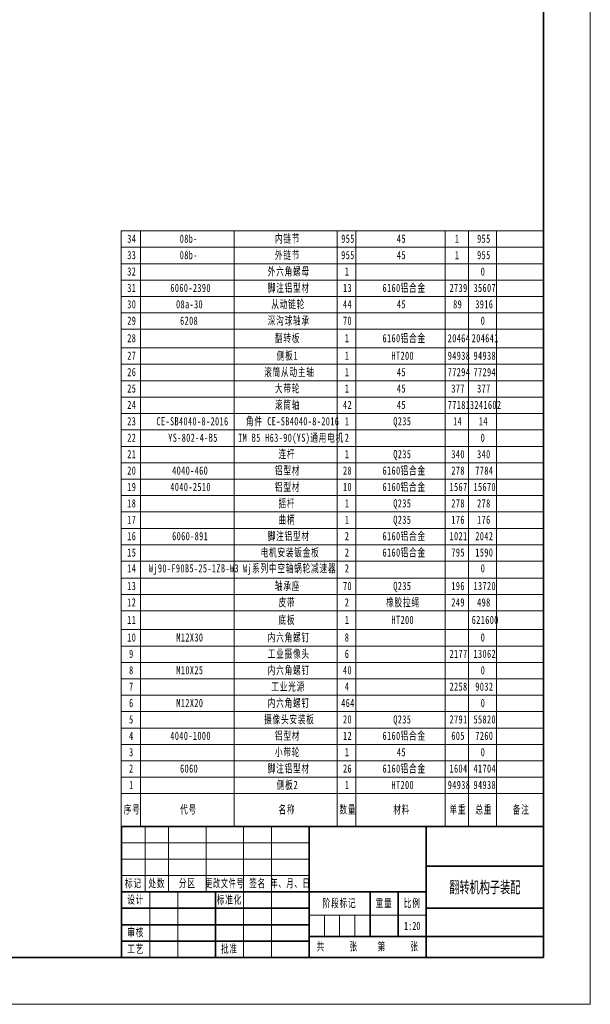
# Model space of a CAD drawing. Header units: millimetres. Extents: x 2945 to 26725, y -1089 to 16127.
# Tile 125 of 150: x 21854 to 26725, y -693 to 7717. Entities that reach past the tile are written whole.
import ezdxf
from ezdxf.enums import TextEntityAlignment as Align

# ---------------------------------------------------------------- set-up
doc = ezdxf.new("R2010")
doc.units = ezdxf.units.MM
for name, color, linetype, lineweight in [('尺寸线层', 3, 'Continuous', 18), ('材料明细表', 7, 'Continuous', 18), ('粗实线层', 7, 'Continuous', 35), ('细实线层', 7, 'Continuous', 18)]:
    doc.layers.add(name, color=color, linetype=linetype, lineweight=lineweight)
doc.styles.add('SLDTEXTSTYLE0', font='txt', dxfattribs={"width": 0.667})
doc.styles.add('SLDTEXTSTYLE1', font='txt', dxfattribs={"width": 0.667})
doc.styles.add('标准', font='txt', dxfattribs={"width": 0.667})

# ---------------------------------------------------------------- blocks, each defined once
blk = doc.blocks.new('$CAXA_FRAME_13B17AC1$')
at = {"layer": '粗实线层'}
for p, q in [((574.5, -400.5), (574.5, 400.5)), ((-574.5, -400.5), (574.5, -400.5))]:
    blk.add_line(p, q, dxfattribs=at)
at = {"layer": '细实线层'}
for p, q in [((594.5, -420.5), (594.5, 420.5)), ((-594.5, -420.5), (594.5, -420.5))]:
    blk.add_line(p, q, dxfattribs=at)
blk = doc.blocks.new('$CAXA_TITLE_151E506F$')
at = {"layer": '粗实线层'}
for p, q in [((0, 56), (-180, 56)), ((-180, 56), (-180, 0)), ((-100, 56), (-100, 0)), ((-50, 56), (-50, 0)), ((0, 0), (0, 56)), ((0, 39), (-50, 39)), ((-50, 28), (-180, 28)), ((-140, 28), (-140, 0)), ((-74, 28), (-74, 9)), ((-62, 28), (-62, 9)), ((-100, 21), (-180, 21)), ((0, 21), (-50, 21)), ((-100, 14), (-180, 14)), ((0, 9), (-100, 9)), ((-100, 7), (-180, 7)), ((0, 0), (-180, 0))]:
    blk.add_line(p, q, dxfattribs=at)
at = {"layer": '细实线层'}
for p, q in [((-170, 56), (-170, 28)), ((-160, 56), (-160, 28)), ((-144, 56), (-144, 28)), ((-128, 56), (-128, 0)), ((-116, 56), (-116, 0)), ((-100, 49), (-180, 49)), ((-100, 42), (-180, 42)), ((-100, 35), (-180, 35)), ((-168, 28), (-168, 0)), ((-156, 28), (-156, 0)), ((-50, 18), (-100, 18)), ((-93.5, 18), (-93.5, 9)), ((-87, 18), (-87, 9)), ((-80.5, 18), (-80.5, 9))]:
    blk.add_line(p, q, dxfattribs=at)
at = {"layer": '尺寸线层', "char_height": 3.5, "attachment_point": 5, "line_spacing_factor": 1.876562, "style": '标准'}
for s, insert, width in [('\\T1.1;标记', (-175, 31.5), 18), ('\\T1.1;处数', (-165, 31.5), 18), ('\\T1.1;分区', (-152, 31.5), 30), ('\\T1.1;{\\W0.618357;更改文件号}', (-136, 31.5), 30), ('\\T1.1;签名', (-122, 31.5), 22), ('\\T1.1;{\\W0.634692;年、月、日}', (-108, 31.5), 30), ('\\T1.1;设计', (-174, 24.5), 22), ('\\T1.1;标准化', (-134, 24.5), 22), ('\\T1.1;阶段标记', (-87, 23), 50), ('\\T1.1;重量', (-68, 23), 22), ('\\T1.1;比例', (-56, 23), 22), ('\\T1.1;审核', (-174, 10.5), 22), ('\\T1.1;工艺', (-174, 3.5), 22), ('\\T1.1;批准', (-134, 3.5), 22), ('\\T1.1;共', (-95, 4.5), 8), ('\\T1.1;张', (-81, 4.5), 8), ('\\T1.1;第', (-69, 4.5), 8), ('\\T1.1;张', (-55, 4.5), 8)]:
    blk.add_mtext(s, dxfattribs=dict(at, insert=insert, width=width))
at = {"layer": '尺寸线层', "style": '标准'}
for tag, height, width, p in [('标记C', 3.54, 0.667, (-175, 52.5)), ('处数C', 3.54, 0.667, (-165, 52.5)), ('分区C', 3.54, 0.667, (-152, 52.5)), ('更改文件号C', 3.54, 0.512156, (-136, 52.5)), ('更改签名C', 3.54, 0.459969, (-122, 52.5)), ('更改日期C', 3.54, 0.62723, (-108, 52.5)), ('单位名称', 5.05, 0.667, (-25, 47.5)), ('标记B', 3.54, 0.667, (-175, 45.5)), ('处数B', 3.54, 0.667, (-165, 45.5)), ('分区B', 3.54, 0.667, (-152, 45.5)), ('更改文件号B', 3.54, 0.512156, (-136, 45.5)), ('更改签名B', 3.54, 0.459969, (-122, 45.5)), ('更改日期B', 3.54, 0.62723, (-108, 45.5)), ('材料名称', 5.05, 0.667, (-75, 42)), ('标记A', 3.54, 0.667, (-175, 38.5)), ('处数A', 3.54, 0.667, (-165, 38.5)), ('分区A', 3.54, 0.667, (-152, 38.5)), ('更改文件号A', 3.54, 0.512156, (-136, 38.5)), ('更改签名A', 3.54, 0.459969, (-122, 38.5)), ('更改日期A', 3.54, 0.62723, (-108, 38.5)), ('图纸名称', 5.05, 0.667, (-25, 30)), ('设计', 3.54, 0.667, (-162, 24.5)), ('设计日期', 3.54, 0.667, (-148, 24.5)), ('标准化', 3.54, 0.667, (-122, 24.5)), ('标准化日期', 3.54, 0.569556, (-108, 24.5)), ('图纸编号', 5.05, 0.667, (-25, 15)), ('审核', 3.54, 0.667, (-162, 10.5)), ('审核日期', 3.54, 0.667, (-148, 10.5)), ('阶段标记S', 3.54, 0.229984, (-96.75, 13.5)), ('阶段标记A', 3.54, 0.229984, (-90.25, 13.5)), ('阶段标记B', 3.54, 0.229984, (-83.75, 13.5)), ('阶段标记C', 3.54, 0.229984, (-77.25, 13.5)), ('重量', 3.54, 0.667, (-68, 13.5)), ('图纸比例', 3.54, 0.524733, (-56, 13.5)), ('工艺', 3.54, 0.667, (-162, 3.5)), ('工艺日期', 3.54, 0.667, (-148, 3.5)), ('批准', 3.54, 0.667, (-122, 3.5)), ('批准日期', 3.54, 0.667, (-108, 3.5)), ('页数', 3.54, 0.667, (-88, 4.5)), ('页码', 3.54, 0.667, (-62, 4.5)), ('投影符号', 3.54, 0.667, (-25, 4.5))]:
    blk.add_attdef(tag, text='', height=height, dxfattribs=dict(at, width=width)).set_placement(p, align=Align.MIDDLE_CENTER)
blk = doc.blocks.new('SW_TABLEANNOTATION_0')
at = {"layer": '材料明细表', "color": 0}
for p, q in [((0, 4805.7), (0, 4665.7)), ((0, 4805.7), (162.9, 4805.7)), ((162.9, 4805.7), (162.9, 4665.7)), ((162.9, 4805.7), (962.9, 4805.7)), ((962.9, 4805.7), (962.9, 4665.7)), ((962.9, 4805.7), (1842.9, 4805.7)), ((1842.9, 4805.7), (1842.9, 4665.7)), ((1842.9, 4805.7), (2002.9, 4805.7)), ((2002.9, 4805.7), (2002.9, 4665.7)), ((2002.9, 4805.7), (2762.9, 4805.7)), ((2762.9, 4805.7), (2762.9, 4665.7)), ((2762.9, 4805.7), (2962.9, 4805.7)), ((2962.9, 4805.7), (2962.9, 4665.7)), ((2962.9, 4805.7), (3202.9, 4805.7)), ((3202.9, 4805.7), (3202.9, 4665.7)), ((3202.9, 4805.7), (3602.9, 4805.7)), ((3602.9, 4805.7), (3602.9, 4665.7)), ((0, 4665.7), (0, 4525.7)), ((0, 4665.7), (162.9, 4665.7)), ((162.9, 4665.7), (162.9, 4525.7)), ((162.9, 4665.7), (962.9, 4665.7)), ((962.9, 4665.7), (962.9, 4525.7)), ((962.9, 4665.7), (1842.9, 4665.7)), ((1842.9, 4665.7), (1842.9, 4525.7)), ((1842.9, 4665.7), (2002.9, 4665.7)), ((2002.9, 4665.7), (2002.9, 4525.7)), ((2002.9, 4665.7), (2762.9, 4665.7)), ((2762.9, 4665.7), (2762.9, 4525.7)), ((2762.9, 4665.7), (2962.9, 4665.7)), ((2962.9, 4665.7), (2962.9, 4525.7)), ((2962.9, 4665.7), (3202.9, 4665.7)), ((3202.9, 4665.7), (3202.9, 4525.7)), ((3202.9, 4665.7), (3602.9, 4665.7)), ((3602.9, 4665.7), (3602.9, 4525.7)), ((0, 4525.7), (0, 4385.7)), ((0, 4525.7), (162.9, 4525.7)), ((162.9, 4525.7), (162.9, 4385.7)), ((162.9, 4525.7), (962.9, 4525.7)), ((962.9, 4525.7), (962.9, 4385.7)), ((962.9, 4525.7), (1842.9, 4525.7)), ((1842.9, 4525.7), (1842.9, 4385.7)), ((1842.9, 4525.7), (2002.9, 4525.7)), ((2002.9, 4525.7), (2002.9, 4385.7)), ((2002.9, 4525.7), (2762.9, 4525.7)), ((2762.9, 4525.7), (2762.9, 4385.7)), ((2762.9, 4525.7), (2962.9, 4525.7)), ((2962.9, 4525.7), (2962.9, 4385.7)), ((2962.9, 4525.7), (3202.9, 4525.7)), ((3202.9, 4525.7), (3202.9, 4385.7)), ((3202.9, 4525.7), (3602.9, 4525.7)), ((3602.9, 4525.7), (3602.9, 4385.7)), ((0, 4385.7), (0, 4245.7)), ((0, 4385.7), (162.9, 4385.7)), ((162.9, 4385.7), (162.9, 4245.7)), ((162.9, 4385.7), (962.9, 4385.7)), ((962.9, 4385.7), (962.9, 4245.7)), ((962.9, 4385.7), (1842.9, 4385.7)), ((1842.9, 4385.7), (1842.9, 4245.7)), ((1842.9, 4385.7), (2002.9, 4385.7)), ((2002.9, 4385.7), (2002.9, 4245.7)), ((2002.9, 4385.7), (2762.9, 4385.7)), ((2762.9, 4385.7), (2762.9, 4245.7)), ((2762.9, 4385.7), (2962.9, 4385.7)), ((2962.9, 4385.7), (2962.9, 4245.7)), ((2962.9, 4385.7), (3202.9, 4385.7)), ((3202.9, 4385.7), (3202.9, 4245.7)), ((3202.9, 4385.7), (3602.9, 4385.7)), ((3602.9, 4385.7), (3602.9, 4245.7)), ((0, 4245.7), (0, 4105.7)), ((0, 4245.7), (162.9, 4245.7)), ((162.9, 4245.7), (162.9, 4105.7)), ((162.9, 4245.7), (962.9, 4245.7)), ((962.9, 4245.7), (962.9, 4105.7)), ((962.9, 4245.7), (1842.9, 4245.7)), ((1842.9, 4245.7), (1842.9, 4105.7)), ((1842.9, 4245.7), (2002.9, 4245.7)), ((2002.9, 4245.7), (2002.9, 4105.7)), ((2002.9, 4245.7), (2762.9, 4245.7)), ((2762.9, 4245.7), (2762.9, 4105.7)), ((2762.9, 4245.7), (2962.9, 4245.7)), ((2962.9, 4245.7), (2962.9, 4105.7)), ((2962.9, 4245.7), (3202.9, 4245.7)), ((3202.9, 4245.7), (3202.9, 4105.7)), ((3202.9, 4245.7), (3602.9, 4245.7)), ((3602.9, 4245.7), (3602.9, 4105.7)), ((0, 4105.7), (0, 3965.7)), ((0, 4105.7), (162.9, 4105.7)), ((162.9, 4105.7), (162.9, 3965.7)), ((162.9, 4105.7), (962.9, 4105.7)), ((962.9, 4105.7), (962.9, 3965.7)), ((962.9, 4105.7), (1842.9, 4105.7)), ((1842.9, 4105.7), (1842.9, 3965.7)), ((1842.9, 4105.7), (2002.9, 4105.7)), ((2002.9, 4105.7), (2002.9, 3965.7)), ((2002.9, 4105.7), (2762.9, 4105.7)), ((2762.9, 4105.7), (2762.9, 3965.7)), ((2762.9, 4105.7), (2962.9, 4105.7)), ((2962.9, 4105.7), (2962.9, 3965.7)), ((2962.9, 4105.7), (3202.9, 4105.7)), ((3202.9, 4105.7), (3202.9, 3965.7)), ((3202.9, 4105.7), (3602.9, 4105.7)), ((3602.9, 4105.7), (3602.9, 3965.7)), ((0, 3965.7), (0, 3806.3)), ((0, 3965.7), (162.9, 3965.7)), ((162.9, 3965.7), (162.9, 3806.3)), ((162.9, 3965.7), (962.9, 3965.7)), ((962.9, 3965.7), (962.9, 3806.3)), ((962.9, 3965.7), (1842.9, 3965.7)), ((1842.9, 3965.7), (1842.9, 3806.3)), ((1842.9, 3965.7), (2002.9, 3965.7)), ((2002.9, 3965.7), (2002.9, 3806.3)), ((2002.9, 3965.7), (2762.9, 3965.7)), ((2762.9, 3965.7), (2762.9, 3806.3)), ((2762.9, 3965.7), (2962.9, 3965.7)), ((2962.9, 3965.7), (2962.9, 3806.3)), ((2962.9, 3965.7), (3202.9, 3965.7)), ((3202.9, 3965.7), (3202.9, 3806.3)), ((3202.9, 3965.7), (3602.9, 3965.7)), ((3602.9, 3965.7), (3602.9, 3806.3)), ((0, 3806.3), (0, 3666.3)), ((0, 3806.3), (162.9, 3806.3)), ((162.9, 3806.3), (162.9, 3666.3)), ((162.9, 3806.3), (962.9, 3806.3)), ((962.9, 3806.3), (962.9, 3666.3)), ((962.9, 3806.3), (1842.9, 3806.3)), ((1842.9, 3806.3), (1842.9, 3666.3)), ((1842.9, 3806.3), (2002.9, 3806.3)), ((2002.9, 3806.3), (2002.9, 3666.3)), ((2002.9, 3806.3), (2762.9, 3806.3)), ((2762.9, 3806.3), (2762.9, 3666.3)), ((2762.9, 3806.3), (2962.9, 3806.3)), ((2962.9, 3806.3), (2962.9, 3666.3)), ((2962.9, 3806.3), (3202.9, 3806.3)), ((3202.9, 3806.3), (3202.9, 3666.3)), ((3202.9, 3806.3), (3602.9, 3806.3)), ((3602.9, 3806.3), (3602.9, 3666.3)), ((0, 3666.3), (0, 3526.3)), ((0, 3666.3), (162.9, 3666.3)), ((162.9, 3666.3), (162.9, 3526.3)), ((162.9, 3666.3), (962.9, 3666.3)), ((962.9, 3666.3), (962.9, 3526.3)), ((962.9, 3666.3), (1842.9, 3666.3)), ((1842.9, 3666.3), (1842.9, 3526.3)), ((1842.9, 3666.3), (2002.9, 3666.3)), ((2002.9, 3666.3), (2002.9, 3526.3)), ((2002.9, 3666.3), (2762.9, 3666.3)), ((2762.9, 3666.3), (2762.9, 3526.3)), ((2762.9, 3666.3), (2962.9, 3666.3)), ((2962.9, 3666.3), (2962.9, 3526.3)), ((2962.9, 3666.3), (3202.9, 3666.3)), ((3202.9, 3666.3), (3202.9, 3526.3)), ((3202.9, 3666.3), (3602.9, 3666.3)), ((3602.9, 3666.3), (3602.9, 3526.3)), ((0, 3526.3), (0, 3386.3)), ((0, 3526.3), (162.9, 3526.3)), ((162.9, 3526.3), (162.9, 3386.3)), ((162.9, 3526.3), (962.9, 3526.3)), ((962.9, 3526.3), (962.9, 3386.3)), ((962.9, 3526.3), (1842.9, 3526.3)), ((1842.9, 3526.3), (1842.9, 3386.3)), ((1842.9, 3526.3), (2002.9, 3526.3)), ((2002.9, 3526.3), (2002.9, 3386.3)), ((2002.9, 3526.3), (2762.9, 3526.3)), ((2762.9, 3526.3), (2762.9, 3386.3)), ((2762.9, 3526.3), (2962.9, 3526.3)), ((2962.9, 3526.3), (2962.9, 3386.3)), ((2962.9, 3526.3), (3202.9, 3526.3)), ((3202.9, 3526.3), (3202.9, 3386.3)), ((3202.9, 3526.3), (3602.9, 3526.3)), ((3602.9, 3526.3), (3602.9, 3386.3)), ((0, 3386.3), (0, 3246.3)), ((0, 3386.3), (162.9, 3386.3)), ((162.9, 3386.3), (162.9, 3246.3)), ((162.9, 3386.3), (962.9, 3386.3)), ((962.9, 3386.3), (962.9, 3246.3)), ((962.9, 3386.3), (1842.9, 3386.3)), ((1842.9, 3386.3), (1842.9, 3246.3)), ((1842.9, 3386.3), (2002.9, 3386.3)), ((2002.9, 3386.3), (2002.9, 3246.3)), ((2002.9, 3386.3), (2762.9, 3386.3)), ((2762.9, 3386.3), (2762.9, 3246.3)), ((2762.9, 3386.3), (2962.9, 3386.3)), ((2962.9, 3386.3), (2962.9, 3246.3)), ((2962.9, 3386.3), (3202.9, 3386.3)), ((3202.9, 3386.3), (3202.9, 3246.3)), ((3202.9, 3386.3), (3602.9, 3386.3)), ((3602.9, 3386.3), (3602.9, 3246.3)), ((0, 3246.3), (0, 3106.3)), ((0, 3246.3), (162.9, 3246.3)), ((162.9, 3246.3), (162.9, 3106.3)), ((162.9, 3246.3), (962.9, 3246.3)), ((962.9, 3246.3), (962.9, 3106.3)), ((962.9, 3246.3), (1842.9, 3246.3)), ((1842.9, 3246.3), (1842.9, 3106.3)), ((1842.9, 3246.3), (2002.9, 3246.3)), ((2002.9, 3246.3), (2002.9, 3106.3)), ((2002.9, 3246.3), (2762.9, 3246.3)), ((2762.9, 3246.3), (2762.9, 3106.3)), ((2762.9, 3246.3), (2962.9, 3246.3)), ((2962.9, 3246.3), (2962.9, 3106.3)), ((2962.9, 3246.3), (3202.9, 3246.3)), ((3202.9, 3246.3), (3202.9, 3106.3)), ((3202.9, 3246.3), (3602.9, 3246.3)), ((3602.9, 3246.3), (3602.9, 3106.3)), ((0, 3106.3), (0, 2965.4)), ((0, 3106.3), (162.9, 3106.3)), ((162.9, 3106.3), (162.9, 2965.4)), ((162.9, 3106.3), (962.9, 3106.3)), ((962.9, 3106.3), (962.9, 2965.4)), ((962.9, 3106.3), (1842.9, 3106.3)), ((1842.9, 3106.3), (1842.9, 2965.4)), ((1842.9, 3106.3), (2002.9, 3106.3)), ((2002.9, 3106.3), (2002.9, 2965.4)), ((2002.9, 3106.3), (2762.9, 3106.3)), ((2762.9, 3106.3), (2762.9, 2965.4)), ((2762.9, 3106.3), (2962.9, 3106.3)), ((2962.9, 3106.3), (2962.9, 2965.4)), ((2962.9, 3106.3), (3202.9, 3106.3)), ((3202.9, 3106.3), (3202.9, 2965.4)), ((3202.9, 3106.3), (3602.9, 3106.3)), ((3602.9, 3106.3), (3602.9, 2965.4)), ((0, 2965.4), (0, 2825.4)), ((0, 2965.4), (162.9, 2965.4)), ((162.9, 2965.4), (162.9, 2825.4)), ((162.9, 2965.4), (962.9, 2965.4)), ((962.9, 2965.4), (962.9, 2825.4)), ((962.9, 2965.4), (1842.9, 2965.4)), ((1842.9, 2965.4), (1842.9, 2825.4)), ((1842.9, 2965.4), (2002.9, 2965.4)), ((2002.9, 2965.4), (2002.9, 2825.4)), ((2002.9, 2965.4), (2762.9, 2965.4)), ((2762.9, 2965.4), (2762.9, 2825.4)), ((2762.9, 2965.4), (2962.9, 2965.4)), ((2962.9, 2965.4), (2962.9, 2825.4)), ((2962.9, 2965.4), (3202.9, 2965.4)), ((3202.9, 2965.4), (3202.9, 2825.4)), ((3202.9, 2965.4), (3602.9, 2965.4)), ((3602.9, 2965.4), (3602.9, 2825.4)), ((0, 2825.4), (0, 2685.4)), ((0, 2825.4), (162.9, 2825.4)), ((162.9, 2825.4), (162.9, 2685.4)), ((162.9, 2825.4), (962.9, 2825.4)), ((962.9, 2825.4), (962.9, 2685.4)), ((962.9, 2825.4), (1842.9, 2825.4)), ((1842.9, 2825.4), (1842.9, 2685.4)), ((1842.9, 2825.4), (2002.9, 2825.4)), ((2002.9, 2825.4), (2002.9, 2685.4)), ((2002.9, 2825.4), (2762.9, 2825.4)), ((2762.9, 2825.4), (2762.9, 2685.4)), ((2762.9, 2825.4), (2962.9, 2825.4)), ((2962.9, 2825.4), (2962.9, 2685.4)), ((2962.9, 2825.4), (3202.9, 2825.4)), ((3202.9, 2825.4), (3202.9, 2685.4)), ((3202.9, 2825.4), (3602.9, 2825.4)), ((3602.9, 2825.4), (3602.9, 2685.4)), ((0, 2685.4), (0, 2545.4)), ((0, 2685.4), (162.9, 2685.4)), ((162.9, 2685.4), (162.9, 2545.4)), ((162.9, 2685.4), (962.9, 2685.4)), ((962.9, 2685.4), (962.9, 2545.4)), ((962.9, 2685.4), (1842.9, 2685.4)), ((1842.9, 2685.4), (1842.9, 2545.4)), ((1842.9, 2685.4), (2002.9, 2685.4)), ((2002.9, 2685.4), (2002.9, 2545.4)), ((2002.9, 2685.4), (2762.9, 2685.4)), ((2762.9, 2685.4), (2762.9, 2545.4)), ((2762.9, 2685.4), (2962.9, 2685.4)), ((2962.9, 2685.4), (2962.9, 2545.4)), ((2962.9, 2685.4), (3202.9, 2685.4)), ((3202.9, 2685.4), (3202.9, 2545.4)), ((3202.9, 2685.4), (3602.9, 2685.4)), ((3602.9, 2685.4), (3602.9, 2545.4)), ((0, 2545.4), (0, 2405.4)), ((0, 2545.4), (162.9, 2545.4)), ((162.9, 2545.4), (162.9, 2405.4)), ((162.9, 2545.4), (962.9, 2545.4)), ((962.9, 2545.4), (962.9, 2405.4)), ((962.9, 2545.4), (1842.9, 2545.4)), ((1842.9, 2545.4), (1842.9, 2405.4)), ((1842.9, 2545.4), (2002.9, 2545.4)), ((2002.9, 2545.4), (2002.9, 2405.4)), ((2002.9, 2545.4), (2762.9, 2545.4)), ((2762.9, 2545.4), (2762.9, 2405.4)), ((2762.9, 2545.4), (2962.9, 2545.4)), ((2962.9, 2545.4), (2962.9, 2405.4)), ((2962.9, 2545.4), (3202.9, 2545.4)), ((3202.9, 2545.4), (3202.9, 2405.4)), ((3202.9, 2545.4), (3602.9, 2545.4)), ((3602.9, 2545.4), (3602.9, 2405.4)), ((0, 2405.4), (0, 2265.4)), ((0, 2405.4), (162.9, 2405.4)), ((162.9, 2405.4), (162.9, 2265.4)), ((162.9, 2405.4), (962.9, 2405.4)), ((962.9, 2405.4), (962.9, 2265.4)), ((962.9, 2405.4), (1842.9, 2405.4)), ((1842.9, 2405.4), (1842.9, 2265.4)), ((1842.9, 2405.4), (2002.9, 2405.4)), ((2002.9, 2405.4), (2002.9, 2265.4)), ((2002.9, 2405.4), (2762.9, 2405.4)), ((2762.9, 2405.4), (2762.9, 2265.4)), ((2762.9, 2405.4), (2962.9, 2405.4)), ((2962.9, 2405.4), (2962.9, 2265.4)), ((2962.9, 2405.4), (3202.9, 2405.4)), ((3202.9, 2405.4), (3202.9, 2265.4)), ((3202.9, 2405.4), (3602.9, 2405.4)), ((3602.9, 2405.4), (3602.9, 2265.4)), ((0, 2265.4), (0, 2125.4)), ((0, 2265.4), (162.9, 2265.4)), ((162.9, 2265.4), (162.9, 2125.4)), ((162.9, 2265.4), (962.9, 2265.4)), ((962.9, 2265.4), (962.9, 2125.4)), ((962.9, 2265.4), (1842.9, 2265.4)), ((1842.9, 2265.4), (1842.9, 2125.4)), ((1842.9, 2265.4), (2002.9, 2265.4)), ((2002.9, 2265.4), (2002.9, 2125.4)), ((2002.9, 2265.4), (2762.9, 2265.4)), ((2762.9, 2265.4), (2762.9, 2125.4)), ((2762.9, 2265.4), (2962.9, 2265.4)), ((2962.9, 2265.4), (2962.9, 2125.4)), ((2962.9, 2265.4), (3202.9, 2265.4)), ((3202.9, 2265.4), (3202.9, 2125.4)), ((3202.9, 2265.4), (3602.9, 2265.4)), ((3602.9, 2265.4), (3602.9, 2125.4)), ((0, 2125.4), (0, 1985.4)), ((0, 2125.4), (162.9, 2125.4)), ((162.9, 2125.4), (162.9, 1985.4)), ((162.9, 2125.4), (962.9, 2125.4)), ((962.9, 2125.4), (962.9, 1985.4)), ((962.9, 2125.4), (1842.9, 2125.4)), ((1842.9, 2125.4), (1842.9, 1985.4)), ((1842.9, 2125.4), (2002.9, 2125.4)), ((2002.9, 2125.4), (2002.9, 1985.4)), ((2002.9, 2125.4), (2762.9, 2125.4)), ((2762.9, 2125.4), (2762.9, 1985.4)), ((2762.9, 2125.4), (2962.9, 2125.4)), ((2962.9, 2125.4), (2962.9, 1985.4)), ((2962.9, 2125.4), (3202.9, 2125.4)), ((3202.9, 2125.4), (3202.9, 1985.4)), ((3202.9, 2125.4), (3602.9, 2125.4)), ((3602.9, 2125.4), (3602.9, 1985.4)), ((0, 1985.4), (0, 1839.4)), ((0, 1985.4), (162.9, 1985.4)), ((162.9, 1985.4), (162.9, 1839.4)), ((162.9, 1985.4), (962.9, 1985.4)), ((962.9, 1985.4), (962.9, 1839.4)), ((962.9, 1985.4), (1842.9, 1985.4)), ((1842.9, 1985.4), (1842.9, 1839.4)), ((1842.9, 1985.4), (2002.9, 1985.4)), ((2002.9, 1985.4), (2002.9, 1839.4)), ((2002.9, 1985.4), (2762.9, 1985.4)), ((2762.9, 1985.4), (2762.9, 1839.4)), ((2762.9, 1985.4), (2962.9, 1985.4)), ((2962.9, 1985.4), (2962.9, 1839.4)), ((2962.9, 1985.4), (3202.9, 1985.4)), ((3202.9, 1985.4), (3202.9, 1839.4)), ((3202.9, 1985.4), (3602.9, 1985.4)), ((3602.9, 1985.4), (3602.9, 1839.4)), ((0, 1839.4), (0, 1699.4)), ((0, 1839.4), (162.9, 1839.4)), ((162.9, 1839.4), (162.9, 1699.4)), ((162.9, 1839.4), (962.9, 1839.4)), ((962.9, 1839.4), (962.9, 1699.4)), ((962.9, 1839.4), (1842.9, 1839.4)), ((1842.9, 1839.4), (1842.9, 1699.4)), ((1842.9, 1839.4), (2002.9, 1839.4)), ((2002.9, 1839.4), (2002.9, 1699.4)), ((2002.9, 1839.4), (2762.9, 1839.4)), ((2762.9, 1839.4), (2762.9, 1699.4)), ((2762.9, 1839.4), (2962.9, 1839.4)), ((2962.9, 1839.4), (2962.9, 1699.4)), ((2962.9, 1839.4), (3202.9, 1839.4)), ((3202.9, 1839.4), (3202.9, 1699.4)), ((3202.9, 1839.4), (3602.9, 1839.4)), ((3602.9, 1839.4), (3602.9, 1699.4)), ((0, 1699.4), (0, 1559.4)), ((0, 1699.4), (162.9, 1699.4)), ((162.9, 1699.4), (162.9, 1559.4)), ((162.9, 1699.4), (962.9, 1699.4)), ((962.9, 1699.4), (962.9, 1559.4)), ((962.9, 1699.4), (1842.9, 1699.4)), ((1842.9, 1699.4), (1842.9, 1559.4)), ((1842.9, 1699.4), (2002.9, 1699.4)), ((2002.9, 1699.4), (2002.9, 1559.4)), ((2002.9, 1699.4), (2762.9, 1699.4)), ((2762.9, 1699.4), (2762.9, 1559.4)), ((2762.9, 1699.4), (2962.9, 1699.4)), ((2962.9, 1699.4), (2962.9, 1559.4)), ((2962.9, 1699.4), (3202.9, 1699.4)), ((3202.9, 1699.4), (3202.9, 1559.4)), ((3202.9, 1699.4), (3602.9, 1699.4)), ((3602.9, 1699.4), (3602.9, 1559.4)), ((0, 1559.4), (0, 1400)), ((0, 1559.4), (162.9, 1559.4)), ((162.9, 1559.4), (162.9, 1400)), ((162.9, 1559.4), (962.9, 1559.4)), ((962.9, 1559.4), (962.9, 1400)), ((962.9, 1559.4), (1842.9, 1559.4)), ((1842.9, 1559.4), (1842.9, 1400)), ((1842.9, 1559.4), (2002.9, 1559.4)), ((2002.9, 1559.4), (2002.9, 1400)), ((2002.9, 1559.4), (2762.9, 1559.4)), ((2762.9, 1559.4), (2762.9, 1400)), ((2762.9, 1559.4), (2962.9, 1559.4)), ((2962.9, 1559.4), (2962.9, 1400)), ((2962.9, 1559.4), (3202.9, 1559.4)), ((3202.9, 1559.4), (3202.9, 1400)), ((3202.9, 1559.4), (3602.9, 1559.4)), ((3602.9, 1559.4), (3602.9, 1400)), ((0, 1400), (0, 1260)), ((0, 1400), (162.9, 1400)), ((162.9, 1400), (162.9, 1260)), ((162.9, 1400), (962.9, 1400)), ((962.9, 1400), (962.9, 1260)), ((962.9, 1400), (1842.9, 1400)), ((1842.9, 1400), (1842.9, 1260)), ((1842.9, 1400), (2002.9, 1400)), ((2002.9, 1400), (2002.9, 1260)), ((2002.9, 1400), (2762.9, 1400)), ((2762.9, 1400), (2762.9, 1260)), ((2762.9, 1400), (2962.9, 1400)), ((2962.9, 1400), (2962.9, 1260)), ((2962.9, 1400), (3202.9, 1400)), ((3202.9, 1400), (3202.9, 1260)), ((3202.9, 1400), (3602.9, 1400)), ((3602.9, 1400), (3602.9, 1260)), ((0, 1260), (0, 1120)), ((0, 1260), (162.9, 1260)), ((162.9, 1260), (162.9, 1120)), ((162.9, 1260), (962.9, 1260)), ((962.9, 1260), (962.9, 1120)), ((962.9, 1260), (1842.9, 1260)), ((1842.9, 1260), (1842.9, 1120)), ((1842.9, 1260), (2002.9, 1260)), ((2002.9, 1260), (2002.9, 1120)), ((2002.9, 1260), (2762.9, 1260)), ((2762.9, 1260), (2762.9, 1120)), ((2762.9, 1260), (2962.9, 1260)), ((2962.9, 1260), (2962.9, 1120)), ((2962.9, 1260), (3202.9, 1260)), ((3202.9, 1260), (3202.9, 1120)), ((3202.9, 1260), (3602.9, 1260)), ((3602.9, 1260), (3602.9, 1120)), ((0, 1120), (0, 980)), ((0, 1120), (162.9, 1120)), ((162.9, 1120), (162.9, 980)), ((162.9, 1120), (962.9, 1120)), ((962.9, 1120), (962.9, 980)), ((962.9, 1120), (1842.9, 1120)), ((1842.9, 1120), (1842.9, 980)), ((1842.9, 1120), (2002.9, 1120)), ((2002.9, 1120), (2002.9, 980)), ((2002.9, 1120), (2762.9, 1120)), ((2762.9, 1120), (2762.9, 980)), ((2762.9, 1120), (2962.9, 1120)), ((2962.9, 1120), (2962.9, 980)), ((2962.9, 1120), (3202.9, 1120)), ((3202.9, 1120), (3202.9, 980)), ((3202.9, 1120), (3602.9, 1120)), ((3602.9, 1120), (3602.9, 980)), ((0, 980), (0, 840)), ((0, 980), (162.9, 980)), ((162.9, 980), (162.9, 840)), ((162.9, 980), (962.9, 980)), ((962.9, 980), (962.9, 840)), ((962.9, 980), (1842.9, 980)), ((1842.9, 980), (1842.9, 840)), ((1842.9, 980), (2002.9, 980)), ((2002.9, 980), (2002.9, 840)), ((2002.9, 980), (2762.9, 980)), ((2762.9, 980), (2762.9, 840)), ((2762.9, 980), (2962.9, 980)), ((2962.9, 980), (2962.9, 840)), ((2962.9, 980), (3202.9, 980)), ((3202.9, 980), (3202.9, 840)), ((3202.9, 980), (3602.9, 980)), ((3602.9, 980), (3602.9, 840)), ((0, 840), (0, 700)), ((0, 840), (162.9, 840)), ((162.9, 840), (162.9, 700)), ((162.9, 840), (962.9, 840)), ((962.9, 840), (962.9, 700)), ((962.9, 840), (1842.9, 840)), ((1842.9, 840), (1842.9, 700)), ((1842.9, 840), (2002.9, 840)), ((2002.9, 840), (2002.9, 700)), ((2002.9, 840), (2762.9, 840)), ((2762.9, 840), (2762.9, 700)), ((2762.9, 840), (2962.9, 840)), ((2962.9, 840), (2962.9, 700)), ((2962.9, 840), (3202.9, 840)), ((3202.9, 840), (3202.9, 700)), ((3202.9, 840), (3602.9, 840)), ((3602.9, 840), (3602.9, 700)), ((0, 700), (0, 560)), ((0, 700), (162.9, 700)), ((162.9, 700), (162.9, 560)), ((162.9, 700), (962.9, 700)), ((962.9, 700), (962.9, 560)), ((962.9, 700), (1842.9, 700)), ((1842.9, 700), (1842.9, 560)), ((1842.9, 700), (2002.9, 700)), ((2002.9, 700), (2002.9, 560)), ((2002.9, 700), (2762.9, 700)), ((2762.9, 700), (2762.9, 560)), ((2762.9, 700), (2962.9, 700)), ((2962.9, 700), (2962.9, 560)), ((2962.9, 700), (3202.9, 700)), ((3202.9, 700), (3202.9, 560)), ((3202.9, 700), (3602.9, 700)), ((3602.9, 700), (3602.9, 560)), ((0, 560), (0, 420)), ((0, 560), (162.9, 560)), ((162.9, 560), (162.9, 420)), ((162.9, 560), (962.9, 560)), ((962.9, 560), (962.9, 420)), ((962.9, 560), (1842.9, 560)), ((1842.9, 560), (1842.9, 420)), ((1842.9, 560), (2002.9, 560)), ((2002.9, 560), (2002.9, 420)), ((2002.9, 560), (2762.9, 560)), ((2762.9, 560), (2762.9, 420)), ((2762.9, 560), (2962.9, 560)), ((2962.9, 560), (2962.9, 420)), ((2962.9, 560), (3202.9, 560)), ((3202.9, 560), (3202.9, 420)), ((3202.9, 560), (3602.9, 560)), ((3602.9, 560), (3602.9, 420)), ((0, 420), (0, 280)), ((0, 420), (162.9, 420)), ((162.9, 420), (162.9, 280)), ((162.9, 420), (962.9, 420)), ((962.9, 420), (962.9, 280)), ((962.9, 420), (1842.9, 420)), ((1842.9, 420), (1842.9, 280)), ((1842.9, 420), (2002.9, 420)), ((2002.9, 420), (2002.9, 280)), ((2002.9, 420), (2762.9, 420)), ((2762.9, 420), (2762.9, 280)), ((2762.9, 420), (2962.9, 420)), ((2962.9, 420), (2962.9, 280)), ((2962.9, 420), (3202.9, 420)), ((3202.9, 420), (3202.9, 280)), ((3202.9, 420), (3602.9, 420)), ((3602.9, 420), (3602.9, 280)), ((0, 280), (0, 140)), ((0, 280), (162.9, 280)), ((162.9, 280), (162.9, 140)), ((162.9, 280), (962.9, 280)), ((962.9, 280), (962.9, 140)), ((962.9, 280), (1842.9, 280)), ((1842.9, 280), (1842.9, 140)), ((1842.9, 280), (2002.9, 280)), ((2002.9, 280), (2002.9, 140)), ((2002.9, 280), (2762.9, 280)), ((2762.9, 280), (2762.9, 140)), ((2762.9, 280), (2962.9, 280)), ((2962.9, 280), (2962.9, 140)), ((2962.9, 280), (3202.9, 280)), ((3202.9, 280), (3202.9, 140)), ((3202.9, 280), (3602.9, 280)), ((3602.9, 280), (3602.9, 140)), ((0, 140), (0, 0)), ((0, 140), (162.9, 140)), ((162.9, 140), (162.9, 0)), ((162.9, 140), (962.9, 140)), ((962.9, 140), (962.9, 0)), ((962.9, 140), (1842.9, 140)), ((1842.9, 140), (1842.9, 0)), ((1842.9, 140), (2002.9, 140)), ((2002.9, 140), (2002.9, 0)), ((2002.9, 140), (2762.9, 140)), ((2762.9, 140), (2762.9, 0)), ((2762.9, 140), (2962.9, 140)), ((2962.9, 140), (2962.9, 0)), ((2962.9, 140), (3202.9, 140)), ((3202.9, 140), (3202.9, 0)), ((3202.9, 140), (3602.9, 140)), ((3602.9, 140), (3602.9, 0)), ((0, 0), (0, -280)), ((162.9, 0), (162.9, -280)), ((962.9, 0), (962.9, -280)), ((1842.9, 0), (1842.9, -280)), ((2002.9, 0), (2002.9, -280)), ((2762.9, 0), (2762.9, -280)), ((2962.9, 0), (2962.9, -280)), ((3202.9, 0), (3202.9, -280)), ((3602.9, 0), (3602.9, -280)), ((0, 0), (162.9, 0)), ((162.9, 0), (962.9, 0)), ((962.9, 0), (1842.9, 0)), ((1842.9, 0), (2002.9, 0)), ((2002.9, 0), (2762.9, 0)), ((2762.9, 0), (2962.9, 0)), ((2962.9, 0), (3202.9, 0)), ((3202.9, 0), (3602.9, 0)), ((0, -280), (162.9, -280)), ((162.9, -280), (962.9, -280)), ((962.9, -280), (1842.9, -280)), ((1842.9, -280), (2002.9, -280)), ((2002.9, -280), (2762.9, -280)), ((2762.9, -280), (2962.9, -280)), ((2962.9, -280), (3202.9, -280)), ((3202.9, -280), (3602.9, -280))]:
    blk.add_line(p, q, dxfattribs=at)
at = {"layer": '材料明细表', "color": 0, "char_height": 70, "attachment_point": 1}
for s, insert, width, style in [('\\T1.1;34', (50.7, 4774.4), 124.1, 'SLDTEXTSTYLE1'), ('\\T1.1;08b-', (498.8, 4774.4), 275.346, 'SLDTEXTSTYLE1'), ('\\T1.1;内链节', (1311.1, 4774.4), 383.158, 'SLDTEXTSTYLE0'), ('\\T1.1;955', (1876.9, 4774.4), 187.507, 'SLDTEXTSTYLE1'), ('\\T1.1;45', (2352.2, 4774.4), 121.967, 'SLDTEXTSTYLE1'), ('\\T1.1;1', (2847.6, 4774.4), 36.342, 'SLDTEXTSTYLE1'), ('\\T1.1;955', (3036.9, 4774.4), 187.507, 'SLDTEXTSTYLE1'), ('\\T1.1;33', (50.7, 4634.4), 119.058, 'SLDTEXTSTYLE1'), ('\\T1.1;08b-', (498.8, 4634.4), 275.346, 'SLDTEXTSTYLE1'), ('\\T1.1;外链节', (1311.1, 4634.4), 395.956, 'SLDTEXTSTYLE0'), ('\\T1.1;955', (1876.9, 4634.4), 187.507, 'SLDTEXTSTYLE1'), ('\\T1.1;45', (2352.2, 4634.4), 121.967, 'SLDTEXTSTYLE1'), ('\\T1.1;1', (2847.6, 4634.4), 36.342, 'SLDTEXTSTYLE1'), ('\\T1.1;955', (3036.9, 4634.4), 187.507, 'SLDTEXTSTYLE1'), ('\\T1.1;32', (50.7, 4494.4), 118.283, 'SLDTEXTSTYLE1'), ('\\T1.1;外六角螺母', (1249.8, 4494.4), 680.609, 'SLDTEXTSTYLE0'), ('\\T1.1;1', (1907.6, 4494.4), 36.342, 'SLDTEXTSTYLE1'), ('\\T1.1;0', (3067.6, 4494.4), 48.864, 'SLDTEXTSTYLE1'), ('\\T1.1;31', (50.7, 4354.4), 105.393, 'SLDTEXTSTYLE1'), ('\\T1.1;6060-2390', (418.6, 4354.4), 639.501, 'SLDTEXTSTYLE1'), ('\\T1.1;脚注铝型材', (1249.9, 4354.4), 684.1, 'SLDTEXTSTYLE0'), ('\\T1.1;13', (1892.2, 4354.4), 113.469, 'SLDTEXTSTYLE1'), ('\\T1.1;6160铝合金', (2229.7, 4354.4), 683.13, 'SLDTEXTSTYLE0'), ('\\T1.1;2739', (2801.6, 4354.4), 261.385, 'SLDTEXTSTYLE1'), ('\\T1.1;35607', (3006.2, 4354.4), 335.457, 'SLDTEXTSTYLE1'), ('\\T1.1;30', (50.7, 4214.4), 120.416, 'SLDTEXTSTYLE1'), ('\\T1.1;08a-30', (467.1, 4214.4), 417.479, 'SLDTEXTSTYLE1'), ('\\T1.1;从动链轮', (1280.4, 4214.4), 545.069, 'SLDTEXTSTYLE0'), ('\\T1.1;44', (1892.2, 4214.4), 127.396, 'SLDTEXTSTYLE1'), ('\\T1.1;45', (2352.2, 4214.4), 121.967, 'SLDTEXTSTYLE1'), ('\\T1.1;89', (2832.3, 4214.4), 120.609, 'SLDTEXTSTYLE1'), ('\\T1.1;3916', (3021.6, 4214.4), 260.609, 'SLDTEXTSTYLE1'), ('\\T1.1;29', (50.8, 4074.4), 120.803, 'SLDTEXTSTYLE1'), ('\\T1.1;6208', (501.6, 4074.4), 259.446, 'SLDTEXTSTYLE1'), ('\\T1.1;深沟球轴承', (1249.9, 4074.4), 686.62, 'SLDTEXTSTYLE0'), ('\\T1.1;70', (1892.3, 4074.4), 122.355, 'SLDTEXTSTYLE1'), ('\\T1.1;0', (3067.6, 4074.4), 48.864, 'SLDTEXTSTYLE1'), ('\\T1.1;28', (50.8, 3924.7), 120.803, 'SLDTEXTSTYLE1'), ('\\T1.1;翻转板', (1311.1, 3924.7), 405.651, 'SLDTEXTSTYLE0'), ('\\T1.1;1', (1907.6, 3924.7), 36.342, 'SLDTEXTSTYLE1'), ('\\T1.1;6160铝合金', (2229.7, 3924.7), 683.13, 'SLDTEXTSTYLE0'), ('\\T1.1;20464', (2786.2, 3924), 335.457, 'SLDTEXTSTYLE1'), ('\\T1.1;204641', (2990.8, 3924.7), 394.72, 'SLDTEXTSTYLE1'), ('\\T1.1;侧板1', (1326.4, 3775), 317.29, 'SLDTEXTSTYLE0'), ('\\T1.1;27', (50.8, 3775), 124.875, 'SLDTEXTSTYLE1'), ('\\T1.1;1', (1907.6, 3775), 36.342, 'SLDTEXTSTYLE1'), ('\\T1.1;HT200', (2306.2, 3775), 334.755, 'SLDTEXTSTYLE1'), ('\\T1.1;94938', (2786.3, 3775), 329.834, 'SLDTEXTSTYLE1'), ('\\T1.1;94938', (3006.3, 3775), 329.834, 'SLDTEXTSTYLE1'), ('\\T1.1;26', (50.8, 3635), 120.416, 'SLDTEXTSTYLE1'), ('\\T1.1;滚筒从动主轴', (1219.3, 3635), 816.925, 'SLDTEXTSTYLE0'), ('\\T1.1;1', (1907.6, 3635), 36.342, 'SLDTEXTSTYLE1'), ('\\T1.1;45', (2352.2, 3635), 121.967, 'SLDTEXTSTYLE1'), ('\\T1.1;77294', (2786.3, 3635), 336.814, 'SLDTEXTSTYLE1'), ('\\T1.1;77294', (3006.3, 3635), 336.814, 'SLDTEXTSTYLE1'), ('\\T1.1;25', (50.7, 3495), 119.058, 'SLDTEXTSTYLE1'), ('\\T1.1;大带轮', (1311.1, 3495), 404.1, 'SLDTEXTSTYLE0'), ('\\T1.1;1', (1907.6, 3495), 36.342, 'SLDTEXTSTYLE1'), ('\\T1.1;45', (2352.2, 3495), 121.967, 'SLDTEXTSTYLE1'), ('\\T1.1;377', (2817, 3495), 194.681, 'SLDTEXTSTYLE1'), ('\\T1.1;377', (3037, 3495), 194.681, 'SLDTEXTSTYLE1'), ('\\T1.1;滚筒轴', (1311.2, 3355), 395.956, 'SLDTEXTSTYLE0'), ('\\T1.1;24', (50.7, 3355), 124.488, 'SLDTEXTSTYLE1'), ('\\T1.1;42', (1892.2, 3355), 121.579, 'SLDTEXTSTYLE1'), ('\\T1.1;45', (2352.2, 3355), 121.967, 'SLDTEXTSTYLE1'), ('\\T1.1;77181', (2786.3, 3355), 322.641, 'SLDTEXTSTYLE1'), ('\\T1.1;3241602', (2975.5, 3355), 470.028, 'SLDTEXTSTYLE1'), ('\\T1.1;23', (50.7, 3215), 119.446, 'SLDTEXTSTYLE1'), ('\\T1.1;CE-SB4040-8-2016', (300.3, 3215), 1184.958, 'SLDTEXTSTYLE1'), ('\\T1.1;角件 CE-SB4040-8-2016', (1063.7, 3215), 1526.039, 'SLDTEXTSTYLE0'), ('\\T1.1;1', (1907.6, 3215), 36.342, 'SLDTEXTSTYLE1'), ('\\T1.1;Q235', (2321.5, 3215), 263.13, 'SLDTEXTSTYLE1'), ('\\T1.1;14', (2832.2, 3215), 113.629, 'SLDTEXTSTYLE1'), ('\\T1.1;14', (3052.2, 3215), 113.629, 'SLDTEXTSTYLE1'), ('\\T1.1;22', (50.7, 3074.5), 118.67, 'SLDTEXTSTYLE1'), ('\\T1.1; YS-802-4-B5', (362.1, 3074.5), 907.673, 'SLDTEXTSTYLE1'), ('\\T1.1;IM B5 H63-90(YS)通用电机', (997.7, 3074.5), 1649.646, 'SLDTEXTSTYLE0'), ('\\T1.1;2', (1907.6, 3074.5), 48.283, 'SLDTEXTSTYLE1'), ('\\T1.1;0', (3067.6, 3074.5), 48.864, 'SLDTEXTSTYLE1'), ('\\T1.1;连杆', (1341.7, 2934.1), 261.579, 'SLDTEXTSTYLE0'), ('\\T1.1;21', (50.7, 2934.1), 110.441, 'SLDTEXTSTYLE1'), ('\\T1.1;1', (1907.6, 2934.1), 36.342, 'SLDTEXTSTYLE1'), ('\\T1.1;Q235', (2321.5, 2934.1), 263.13, 'SLDTEXTSTYLE1'), ('\\T1.1;340', (2816.9, 2934.1), 190.803, 'SLDTEXTSTYLE1'), ('\\T1.1;340', (3036.9, 2934.1), 190.803, 'SLDTEXTSTYLE1'), ('\\T1.1;20', (50.7, 2794.1), 120.803, 'SLDTEXTSTYLE1'), ('\\T1.1;4040-460', (433.9, 2794.1), 574.349, 'SLDTEXTSTYLE1'), ('\\T1.1;铝型材', (1311.1, 2794.1), 404.875, 'SLDTEXTSTYLE0'), ('\\T1.1;28', (1892.3, 2794.1), 120.803, 'SLDTEXTSTYLE1'), ('\\T1.1;6160铝合金', (2229.7, 2794.1), 683.13, 'SLDTEXTSTYLE0'), ('\\T1.1;278', (2817, 2794.1), 190.997, 'SLDTEXTSTYLE1'), ('\\T1.1;7784', (3021.6, 2794.1), 266.427, 'SLDTEXTSTYLE1'), ('\\T1.1;19', (50.8, 2654.1), 110.946, 'SLDTEXTSTYLE1'), ('\\T1.1;4040-2510', (418.5, 2654.1), 644.931, 'SLDTEXTSTYLE1'), ('\\T1.1;铝型材', (1311.1, 2654.1), 404.875, 'SLDTEXTSTYLE0'), ('\\T1.1;10', (1892.2, 2654.1), 114.984, 'SLDTEXTSTYLE1'), ('\\T1.1;6160铝合金', (2229.7, 2654.1), 683.13, 'SLDTEXTSTYLE0'), ('\\T1.1;1567', (2801.6, 2654.1), 254.598, 'SLDTEXTSTYLE1'), ('\\T1.1;15670', (3006.2, 2654.1), 328.193, 'SLDTEXTSTYLE1'), ('\\T1.1;摇杆', (1341.7, 2514.1), 261.967, 'SLDTEXTSTYLE0'), ('\\T1.1;18', (50.8, 2514.1), 110.441, 'SLDTEXTSTYLE1'), ('\\T1.1;1', (1907.6, 2514.1), 36.342, 'SLDTEXTSTYLE1'), ('\\T1.1;Q235', (2321.5, 2514.1), 263.13, 'SLDTEXTSTYLE1'), ('\\T1.1;278', (2817, 2514.1), 190.997, 'SLDTEXTSTYLE1'), ('\\T1.1;278', (3037, 2514.1), 190.997, 'SLDTEXTSTYLE1'), ('\\T1.1;17', (50.8, 2374.1), 114.017, 'SLDTEXTSTYLE1'), ('\\T1.1;曲柄', (1341.7, 2374.1), 241.025, 'SLDTEXTSTYLE0'), ('\\T1.1;1', (1907.6, 2374.1), 36.342, 'SLDTEXTSTYLE1'), ('\\T1.1;Q235', (2321.5, 2374.1), 263.13, 'SLDTEXTSTYLE1'), ('\\T1.1;176', (2817, 2374.1), 182.015, 'SLDTEXTSTYLE1'), ('\\T1.1;176', (3037, 2374.1), 182.015, 'SLDTEXTSTYLE1'), ('\\T1.1;16', (50.8, 2234.1), 110.946, 'SLDTEXTSTYLE1'), ('\\T1.1;6060-891', (434, 2234.1), 546.039, 'SLDTEXTSTYLE1'), ('\\T1.1;脚注铝型材', (1249.9, 2234.1), 684.1, 'SLDTEXTSTYLE0'), ('\\T1.1;2', (1907.6, 2234.1), 48.283, 'SLDTEXTSTYLE1'), ('\\T1.1;6160铝合金', (2229.7, 2234.1), 683.13, 'SLDTEXTSTYLE0'), ('\\T1.1;1021', (2801.5, 2234.1), 249.552, 'SLDTEXTSTYLE1'), ('\\T1.1;2042', (3021.5, 2234.1), 259.446, 'SLDTEXTSTYLE1'), ('\\T1.1;电机安装钣金板', (1188.5, 2094.1), 949.945, 'SLDTEXTSTYLE0'), ('\\T1.1;6160铝合金', (2229.7, 2094.1), 683.13, 'SLDTEXTSTYLE0'), ('\\T1.1;15', (50.7, 2094.1), 110.441, 'SLDTEXTSTYLE1'), ('\\T1.1;2', (1907.6, 2094.1), 48.283, 'SLDTEXTSTYLE1'), ('\\T1.1;795', (2817, 2094.1), 190.803, 'SLDTEXTSTYLE1'), ('\\T1.1;1590', (3021.5, 2094.1), 257.123, 'SLDTEXTSTYLE1'), ('\\T1.1;14', (50.7, 1959.1), 113.629, 'SLDTEXTSTYLE1'), ('\\T1.1;Wj90-F90B5-25-1ZB-W3', (235.5, 1959.1), 1490.36, 'SLDTEXTSTYLE1'), ('\\T1.1;Wj系列中空轴蜗轮减速器 ', (1039.1, 1959.1), 1863.047, 'SLDTEXTSTYLE0'), ('\\T1.1;2', (1907.6, 1959.1), 48.283, 'SLDTEXTSTYLE1'), ('\\T1.1;0', (3067.6, 1959.1), 48.864, 'SLDTEXTSTYLE1'), ('\\T1.1;13', (50.7, 1808.1), 113.469, 'SLDTEXTSTYLE1'), ('\\T1.1;轴承座', (1311.2, 1808.1), 400.222, 'SLDTEXTSTYLE0'), ('\\T1.1;70', (1892.3, 1808.1), 122.355, 'SLDTEXTSTYLE1'), ('\\T1.1;Q235', (2321.5, 1808.1), 263.13, 'SLDTEXTSTYLE1'), ('\\T1.1;196', (2817, 1808.1), 182.015, 'SLDTEXTSTYLE1'), ('\\T1.1;13720', (3006.2, 1808.1), 328.193, 'SLDTEXTSTYLE1'), ('\\T1.1;12', (50.7, 1668.1), 110.946, 'SLDTEXTSTYLE1'), ('\\T1.1;皮带', (1341.8, 1668.1), 256.731, 'SLDTEXTSTYLE0'), ('\\T1.1;2', (1907.6, 1668.1), 48.283, 'SLDTEXTSTYLE1'), ('\\T1.1;橡胶拉绳', (2260.4, 1668.1), 546.814, 'SLDTEXTSTYLE0'), ('\\T1.1;249', (2816.9, 1668.1), 191.191, 'SLDTEXTSTYLE1'), ('\\T1.1;498', (3037, 1668.1), 193.906, 'SLDTEXTSTYLE1'), ('\\T1.1;11', (50.7, 1518.4), 107.412, 'SLDTEXTSTYLE1'), ('\\T1.1;底板', (1341.7, 1518.4), 264.681, 'SLDTEXTSTYLE0'), ('\\T1.1;1', (1907.6, 1518.4), 36.342, 'SLDTEXTSTYLE1'), ('\\T1.1;HT200', (2306.2, 1518.4), 334.755, 'SLDTEXTSTYLE1'), ('\\T1.1;621600', (2990.9, 1518.4), 401.282, 'SLDTEXTSTYLE1'), ('\\T1.1;10', (50.7, 1368.7), 114.984, 'SLDTEXTSTYLE1'), ('\\T1.1;M12X30', (469.9, 1368.7), 413.407, 'SLDTEXTSTYLE1'), ('\\T1.1;内六角螺钉', (1249.8, 1368.7), 667.036, 'SLDTEXTSTYLE0'), ('\\T1.1;8', (1907.6, 1368.7), 50.416, 'SLDTEXTSTYLE1'), ('\\T1.1;0', (3067.6, 1368.7), 48.864, 'SLDTEXTSTYLE1'), ('\\T1.1;9', (66.2, 1228.7), 48.67, 'SLDTEXTSTYLE1'), ('\\T1.1;工业摄像头', (1249.9, 1228.7), 676.731, 'SLDTEXTSTYLE0'), ('\\T1.1;6', (1907.6, 1228.7), 48.089, 'SLDTEXTSTYLE1'), ('\\T1.1;2177', (2801.6, 1228.7), 265.457, 'SLDTEXTSTYLE1'), ('\\T1.1;13062', (3006.2, 1228.7), 324.155, 'SLDTEXTSTYLE1'), ('\\T1.1;内六角螺钉', (1249.8, 1088.7), 667.036, 'SLDTEXTSTYLE0'), ('\\T1.1;8', (66.2, 1088.7), 50.416, 'SLDTEXTSTYLE1'), ('\\T1.1;M10X25', (469.9, 1088.7), 411.662, 'SLDTEXTSTYLE1'), ('\\T1.1;40', (1892.2, 1088.7), 123.712, 'SLDTEXTSTYLE1'), ('\\T1.1;0', (3067.6, 1088.7), 48.864, 'SLDTEXTSTYLE1'), ('\\T1.1;7', (66.2, 948.7), 56.233, 'SLDTEXTSTYLE1'), ('\\T1.1;工业光源', (1280.4, 948.7), 538.864, 'SLDTEXTSTYLE0'), ('\\T1.1;4', (1907.6, 948.7), 57.008, 'SLDTEXTSTYLE1'), ('\\T1.1;2258', (2801.5, 948.7), 261.579, 'SLDTEXTSTYLE1'), ('\\T1.1;9032', (3021.5, 948.7), 257.507, 'SLDTEXTSTYLE1'), ('\\T1.1;6', (66.2, 808.7), 48.089, 'SLDTEXTSTYLE1'), ('\\T1.1;M12X20', (469.9, 808.7), 413.407, 'SLDTEXTSTYLE1'), ('\\T1.1;内六角螺钉', (1249.8, 808.7), 667.036, 'SLDTEXTSTYLE0'), ('\\T1.1;464', (1876.9, 808.7), 197.59, 'SLDTEXTSTYLE1'), ('\\T1.1;0', (3067.6, 808.7), 48.864, 'SLDTEXTSTYLE1'), ('\\T1.1;摄像头安装板', (1219.2, 668.7), 826.814, 'SLDTEXTSTYLE0'), ('\\T1.1;5', (66.1, 668.7), 48.283, 'SLDTEXTSTYLE1'), ('\\T1.1;20', (1892.2, 668.7), 120.803, 'SLDTEXTSTYLE1'), ('\\T1.1;Q235', (2321.5, 668.7), 263.13, 'SLDTEXTSTYLE1'), ('\\T1.1;2791', (2801.6, 668.7), 252.58, 'SLDTEXTSTYLE1'), ('\\T1.1;55820', (3006.2, 668.7), 331.385, 'SLDTEXTSTYLE1'), ('\\T1.1;4', (66.1, 528.7), 57.008, 'SLDTEXTSTYLE1'), ('\\T1.1;4040-1000', (418.5, 528.7), 644.931, 'SLDTEXTSTYLE1'), ('\\T1.1;铝型材', (1311.1, 528.7), 404.875, 'SLDTEXTSTYLE0'), ('\\T1.1;12', (1892.2, 528.7), 110.946, 'SLDTEXTSTYLE1'), ('\\T1.1;6160铝合金', (2229.7, 528.7), 683.13, 'SLDTEXTSTYLE0'), ('\\T1.1;605', (2816.9, 528.7), 187.313, 'SLDTEXTSTYLE1'), ('\\T1.1;7260', (3021.6, 528.7), 262.936, 'SLDTEXTSTYLE1'), ('\\T1.1;3', (66.1, 388.7), 48.67, 'SLDTEXTSTYLE1'), ('\\T1.1;小带轮', (1311.2, 388.7), 400.997, 'SLDTEXTSTYLE0'), ('\\T1.1;1', (1907.6, 388.7), 36.342, 'SLDTEXTSTYLE1'), ('\\T1.1;45', (2352.2, 388.7), 121.967, 'SLDTEXTSTYLE1'), ('\\T1.1;0', (3067.6, 388.7), 48.864, 'SLDTEXTSTYLE1'), ('\\T1.1;脚注铝型材', (1249.9, 248.7), 684.1, 'SLDTEXTSTYLE0'), ('\\T1.1;6160铝合金', (2229.7, 248.7), 683.13, 'SLDTEXTSTYLE0'), ('\\T1.1;2', (66.1, 248.7), 48.283, 'SLDTEXTSTYLE1'), ('\\T1.1;6060', (501.6, 248.7), 259.252, 'SLDTEXTSTYLE1'), ('\\T1.1;26', (1892.3, 248.7), 120.416, 'SLDTEXTSTYLE1'), ('\\T1.1;1604', (2801.5, 248.7), 254.211, 'SLDTEXTSTYLE1'), ('\\T1.1;41704', (3006.2, 248.7), 338.366, 'SLDTEXTSTYLE1'), ('\\T1.1;1', (66.1, 108.7), 36.342, 'SLDTEXTSTYLE1'), ('\\T1.1;侧板2', (1326.4, 108.7), 329.834, 'SLDTEXTSTYLE0'), ('\\T1.1;1', (1907.6, 108.7), 36.342, 'SLDTEXTSTYLE1'), ('\\T1.1;HT200', (2306.2, 108.7), 334.755, 'SLDTEXTSTYLE1'), ('\\T1.1;94938', (2786.3, 108.7), 329.834, 'SLDTEXTSTYLE1'), ('\\T1.1;94938', (3006.3, 108.7), 329.834, 'SLDTEXTSTYLE1'), ('\\T1.1;序号', (20.3, -101.3), 262.936, 'SLDTEXTSTYLE0'), ('\\T1.1;代号', (501.7, -101.3), 256.925, 'SLDTEXTSTYLE0'), ('\\T1.1;名称', (1341.7, -101.3), 253.241, 'SLDTEXTSTYLE0'), ('\\T1.1;数量', (1861.8, -101.3), 255.18, 'SLDTEXTSTYLE0'), ('\\T1.1;材料', (2321.7, -101.3), 259.252, 'SLDTEXTSTYLE0'), ('\\T1.1;单重', (2801.7, -101.3), 252.271, 'SLDTEXTSTYLE0'), ('\\T1.1;总重', (3021.7, -101.3), 245.679, 'SLDTEXTSTYLE0'), ('\\T1.1;备注', (3341.7, -101.3), 260.609, 'SLDTEXTSTYLE0')]:
    blk.add_mtext(s, dxfattribs=dict(at, insert=insert, width=width, style=style))

msp = doc.modelspace()

# ---------------------------------------------------------------- block references
at = {"layer": '材料明细表'}
msp.add_blockref('SW_TABLEANNOTATION_0', (22721.567, 1107.065), dxfattribs=at)
at = {"layer": '粗实线层', "xscale": 20, "yscale": 20, "zscale": 20}
msp.add_blockref('$CAXA_FRAME_13B17AC1$', (14834.531, 7717.01), dxfattribs=at)
at = {"layer": '粗实线层'}
ref = msp.add_blockref('$CAXA_TITLE_151E506F$', (26324.531, -292.99), dxfattribs=dict(at, xscale=20, yscale=20, zscale=20))
ref.add_attrib('图纸名称', '翻转机构子装配', dxfattribs={"layer": '尺寸线层', "height": 100, "style": '标准', "width": 0.667}).set_placement((25824.531, 307.01), align=Align.MIDDLE_CENTER)
ref.add_attrib('图纸比例', '1:20', dxfattribs={"layer": '尺寸线层', "height": 70, "style": '标准', "width": 0.667}).set_placement((25204.531, -22.99), align=Align.MIDDLE_CENTER)

doc.saveas('drawing.dxf')
